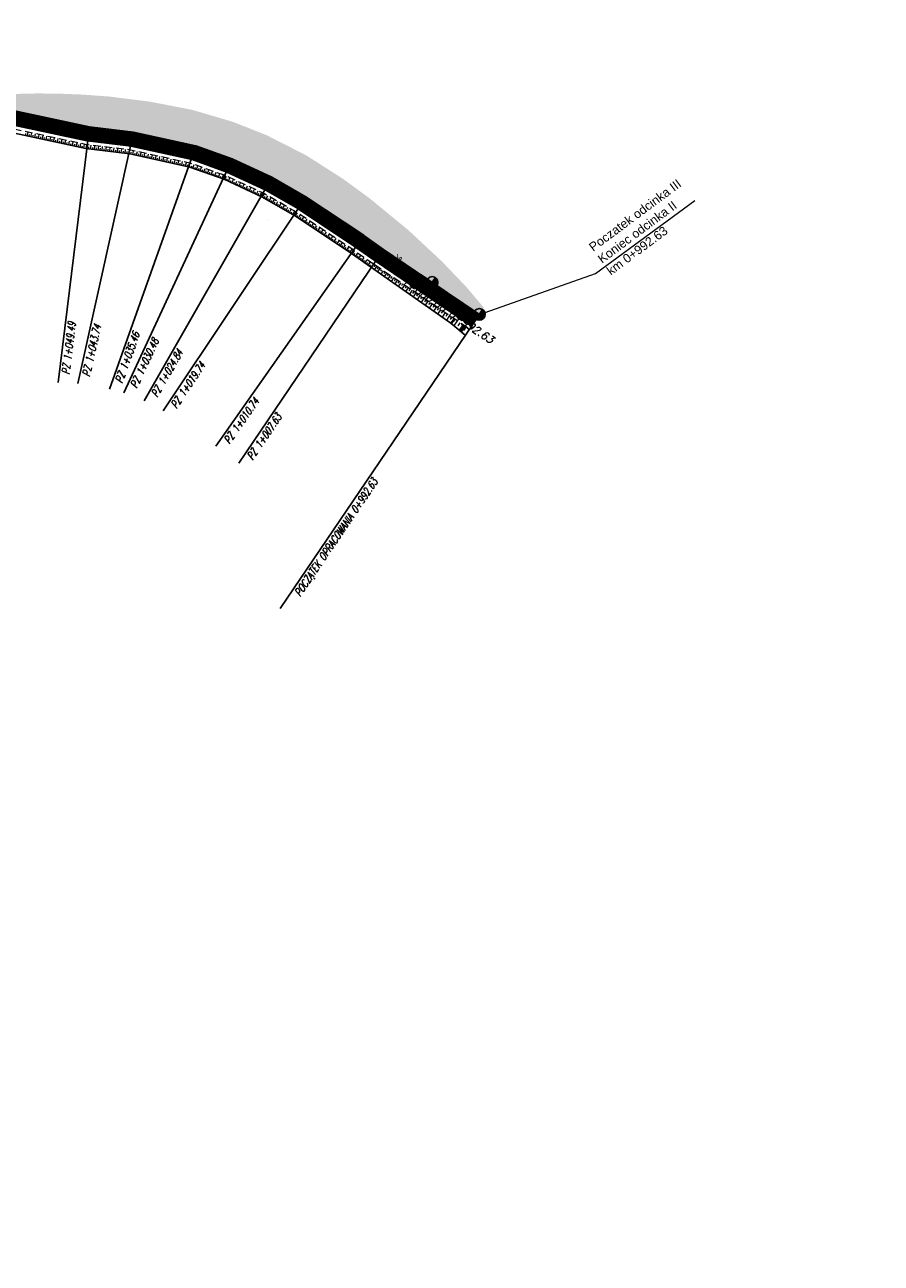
# Model space of a CAD drawing. Header units: metres. Extents: x 8431043 to 8456388, y 5766167 to 5771876.
# Tile 10 of 13: x 8433584 to 8433695, y 5770518 to 5770678. Entities that reach past the tile are written whole.
import ezdxf

# ---------------------------------------------------------------- set-up
doc = ezdxf.new("R2010")
doc.units = ezdxf.units.M
for name, pattern in [('4011', [6, 4, -2]), ('ACAD_ISO03W100', [30, 12, -18]), ('ACAD_ISO10W100', [18, 12, -3, 0, -3]), ('CIĄGŁA', [0])]:
    doc.linetypes.add(name, pattern=pattern)
for name, color, linetype, lineweight in [('_OPISY', 7, 'Continuous', 25), ('brud', 255, 'CIĄGŁA', 30), ('kreskowanie skarp', 250, 'Continuous', 15), ('linia', 7, 'CIĄGŁA', 20), ('pochylenia', 7, 'Continuous', 13), ('WYMIARY', 253, 'Continuous', 13), ('Zalacznik_3_Rowy DW837|Zalacznik_3_Rowy DW837|zdi pobocze', 250, '4011', 18), ('zdi_obrzeze chodnikowe 8x30', 6, 'Continuous', 30)]:
    doc.layers.add(name, color=color, linetype=linetype, lineweight=lineweight)
for name, color, linetype in [('C-DROGI-SYTUACJA', 7, 'Continuous'), ('C-DROGI-SYTUACJA-ETYKIETY', 1, 'Continuous'), ('DRO_Podzespół', 7, 'Continuous'), ('S-5_opis_hektometr', 20, 'Continuous'), ('S-5_opis_pkt_geometrycznych', 20, 'Continuous')]:
    doc.layers.add(name, color=color, linetype=linetype)
doc.layers.add('hatch zdi chodniki', color=7, linetype='Continuous', lineweight=0, true_color=0x8345ba)
doc.styles.add('! rom po 1.8mm', font='romans.shx', dxfattribs={"width": 0.75, "oblique": 15})
doc.styles.add('! romans poch 1.8 mm szer 1', font='romans.shx', dxfattribs={"oblique": 15, "height": 1.8})
doc.styles.add('ISOCP', font='geniso.shx')
doc.styles.add('własny_500', font='isocp.shx', dxfattribs={"width": 0.9, "height": 1.2})
doc.dimstyles.new('kopia własny 500', dxfattribs={"dimtxt": 1.2, "dimasz": 0.8, "dimexe": 0.1795, "dimexo": 0.0625, "dimgap": 0.09, "dimtad": 3, "dimdec": 1, "dimzin": 0, "dimdsep": 46, "dimtxsty": 'własny_500', "dimblk": 'ARCHTICK', "dimcen": 0.09, "dimaunit": 2, "dimadec": 4, "dimazin": 0, "dimtfac": 1, "dimtdec": 1, "dimtofl": 0, "dimtmove": 2, "dimatfit": 3, "dimldrblk": 'ARCHTICK', "dimfxl": 1, "dimtolj": 1, "dimtzin": 0, "dimarcsym": 0})

# ---------------------------------------------------------------- blocks, each defined once
blk = doc.blocks.new('_ARCHTICK')
at = {"color": 0, "linetype": 'ByBlock', "const_width": 0.15}
blk.add_lwpolyline([(-0.5, -0.5), (0.5, 0.5)], dxfattribs=at)
blk = doc.blocks.new('*D63')
at = {"layer": 'Defpoints', "color": 0, "transparency": 16777216}
for p in [(8434749.83, 5771876.32), (8434750.94, 5771875.58), (8432377.71, 5768319.94)]:
    blk.add_point(p, dxfattribs=at)
at = {"layer": 'WYMIARY', "color": 0, "lineweight": -2, "transparency": 16777216}
blk.add_line((8432378.82, 5768319.2), (8434750.94, 5771875.58), dxfattribs=at)
at = {"layer": 'WYMIARY', "color": 0, "lineweight": -2, "transparency": 16777216, "xscale": 0.75, "yscale": 0.75, "zscale": 0.75}
for p, rotation in [((8434750.94, 5771875.58), 56.29653123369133), ((8432378.82, 5768319.2), 236.2965312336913)]:
    blk.add_blockref('_ARCHTICK', p, dxfattribs=dict(at, rotation=rotation))
at = {"layer": 'WYMIARY', "color": 0, "transparency": 16777216, "insert": (8433564.29, 5770097.78), "char_height": 1.25, "attachment_point": 5, "rotation": 56.2965, "style": 'ISOCP'}
blk.add_mtext('\\A1;4274.9', dxfattribs=at)
blk = doc.blocks.new('*U65')
at = {"layer": 'C-DROGI-SYTUACJA', "color": 1, "linetype": 'ACAD_ISO10W100', "lineweight": 13, "ltscale": 0.3}
for p, q in [((8433592.62, 5770665.23), (8433577.87, 5770668.39)), ((8433598.34, 5770664.54), (8433592.62, 5770665.23)), ((8433606.41, 5770662.75), (8433598.34, 5770664.54)), ((8433611.11, 5770661.08), (8433606.41, 5770662.75)), ((8433616.22, 5770658.71), (8433611.11, 5770661.08)), ((8433620.65, 5770656.17), (8433616.22, 5770658.71)), ((8433628.14, 5770651.18), (8433620.65, 5770656.17)), ((8433630.68, 5770649.39), (8433628.14, 5770651.18)), ((8433643.11, 5770640.99), (8433630.68, 5770649.39))]:
    blk.add_line(p, q, dxfattribs=at)
at = {"layer": 'C-DROGI-SYTUACJA', "color": 253, "linetype": 'ACAD_ISO03W100', "lineweight": 13, "ltscale": 0.1}
for p, q in [((8433592.62, 5770665.23), (8433592.62, 5770665.23)), ((8433592.62, 5770665.23), (8433592.62, 5770665.23)), ((8433598.34, 5770664.54), (8433598.34, 5770664.54)), ((8433598.34, 5770664.54), (8433598.34, 5770664.54)), ((8433606.41, 5770662.75), (8433606.41, 5770662.75)), ((8433606.41, 5770662.75), (8433606.41, 5770662.75)), ((8433611.11, 5770661.08), (8433611.11, 5770661.08)), ((8433611.11, 5770661.08), (8433611.11, 5770661.08)), ((8433616.22, 5770658.71), (8433616.22, 5770658.71)), ((8433616.22, 5770658.71), (8433616.22, 5770658.71)), ((8433620.65, 5770656.17), (8433620.65, 5770656.17)), ((8433620.65, 5770656.17), (8433620.65, 5770656.17)), ((8433628.14, 5770651.18), (8433628.14, 5770651.18)), ((8433628.14, 5770651.18), (8433628.14, 5770651.18)), ((8433630.68, 5770649.39), (8433630.68, 5770649.39)), ((8433630.68, 5770649.39), (8433630.68, 5770649.39))]:
    blk.add_line(p, q, dxfattribs=at)
blk = doc.blocks.new('symbol hektometru sytuacja')
at = {"layer": 'S-5_opis_hektometr'}
blk.add_hatch(color=1, dxfattribs=at).paths.add_polyline_path([(0, 0.5, 0.414214), (-0.5, 0, 0.414214), (0, -0.5)])
at = {"layer": 'S-5_opis_hektometr', "color": 1}
blk.add_lwpolyline([(0, -0.5), (0, 0.5)], dxfattribs=at)
blk.add_circle((0, 0), 0.5, dxfattribs=at)
blk = doc.blocks.new('*U66')
at = {"layer": 'S-5_opis_hektometr', "color": 1, "linetype": 'Continuous', "lineweight": -3, "xscale": 1.5, "yscale": 1.5, "zscale": 1.5, "rotation": 145.9253188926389}
for p in [(8433637, 5770645.12), (8433643.11, 5770640.99)]:
    blk.add_blockref('symbol hektometru sytuacja', p, dxfattribs=at)
at = {"layer": 'S-5_opis_hektometr', "color": 7, "linetype": 'Continuous', "lineweight": -3, "char_height": 1, "attachment_point": 2, "rotation": 325.9253, "style": '! romans poch 1.8 mm szer 1'}
for s, insert in [('1+000.00', (8433636.23, 5770643.98)), ('0+992.63', (8433642.34, 5770639.85))]:
    blk.add_mtext(s, dxfattribs=dict(at, insert=insert))
blk = doc.blocks.new('seee')
at = {"layer": 'linia', "flags": 128}
blk.add_lwpolyline([(8433643.11, 5770640.99), (8433658.13, 5770646.29), (8433671.02, 5770655.71)], dxfattribs=at)
at = {"layer": 'S-5_opis_pkt_geometrycznych', "color": 20, "linetype": 'Continuous', "lineweight": -3}
for p, q in [((8433588.59, 5770632.16), (8433592.62, 5770665.23)), ((8433591.14, 5770632.04), (8433598.34, 5770664.54)), ((8433595.23, 5770631.32), (8433606.41, 5770662.75)), ((8433597.07, 5770630.82), (8433611.11, 5770661.08)), ((8433599.7, 5770629.81), (8433616.22, 5770658.71)), ((8433602.17, 5770628.48), (8433620.65, 5770656.17)), ((8433609.01, 5770623.93), (8433628.14, 5770651.18)), ((8433611.97, 5770621.73), (8433630.68, 5770649.39)), ((8433617.33, 5770602.88), (8433643.11, 5770640.99))]:
    blk.add_line(p, q, dxfattribs=at)
at = {"layer": 'C-DROGI-SYTUACJA', "color": 7, "linetype": 'Continuous', "lineweight": -3}
blk.add_blockref('*U65', (0, 0), dxfattribs=at)
at = {"layer": 'C-DROGI-SYTUACJA-ETYKIETY', "color": 4, "linetype": 'Continuous', "lineweight": 35}
blk.add_blockref('*U66', (0, 0), dxfattribs=at)
at = {"layer": '_OPISY', "linetype": 'Continuous', "insert": (8433660.14, 5770645.98), "char_height": 1.15, "width": 39.9476, "attachment_point": 7, "rotation": 36.686, "style": 'ISOCP'}
blk.add_mtext('{\\fArial|b0|i0|c238|p34;\\PPoczatek odcinka III\\PKoniec odcinka II\\Pkm 0+992.63}', dxfattribs=at)
at = {"layer": 'S-5_opis_pkt_geometrycznych', "color": 20, "linetype": 'Continuous', "lineweight": -3, "char_height": 1, "attachment_point": 3, "style": '! rom po 1.8mm'}
for s, insert, rotation in [('{\\C256;PZ 1+049.49}', (8433589.87, 5770640.07), 83.047), ('{\\C256;PZ 1+043.74}', (8433593.17, 5770639.76), 77.516), ('{\\C256;PZ 1+035.46}', (8433598.22, 5770638.8), 70.415), ('{\\C256;PZ 1+030.48}', (8433600.74, 5770637.98), 65.105), ('{\\C256;PZ 1+024.84}', (8433603.93, 5770636.58), 60.2413), ('{\\C256;PZ 1+019.74}', (8433606.86, 5770634.94), 56.2923), ('{\\C256;PZ 1+010.74}', (8433613.85, 5770630.28), 54.9327), ('{\\C256;PZ 1+007.63}', (8433616.76, 5770628.25), 55.9253), ('{\\C256;POCZĄTEK OPRACOWANIA 0+992.63}', (8433629.18, 5770619.85), 55.9253)]:
    blk.add_mtext(s, dxfattribs=dict(at, insert=insert, rotation=rotation))

msp = doc.modelspace()

# ---------------------------------------------------------------- hatches: boundary and pattern name
at = {"layer": 'hatch zdi chodniki', "lineweight": 13, "transparency": 33554687}
h = msp.add_hatch(dxfattribs=at)
h.set_pattern_fill('DOTS', color=3, scale=0.13, style=0)
h.paths.add_polyline_path([(8434399.78, 5770199.5), (8434397.54, 5770199.45), (8434404.65, 5770196.08), (8434410.2, 5770192.8), (8434410.68, 5770193.67), (8434405.12, 5770196.96)])
h.paths.add_polyline_path([(8434361, 5770214.91), (8434358.79, 5770214.58), (8434372.97, 5770209.94), (8434379.65, 5770207.38), (8434392.53, 5770201.83), (8434391.1, 5770203.54), (8434380.03, 5770208.31), (8434373.3, 5770210.88)])
h.paths.add_polyline_path([(8434291.48, 5770237.59), (8434289.27, 5770237.22), (8434294.22, 5770235.71), (8434304.06, 5770232.5), (8434352.97, 5770216.48), (8434351.39, 5770218.06), (8434304.37, 5770233.45), (8434294.52, 5770236.66)])
h.paths.add_polyline_path([(8434266.02, 5770244.73), (8434265.64, 5770244.68), (8434266.01, 5770244.55)])
h.paths.add_polyline_path([(8434267.85, 5770245.01), (8434266.02, 5770244.73), (8434266.01, 5770244.55), (8434270.42, 5770243.13), (8434280.9, 5770239.78), (8434284.09, 5770238.8), (8434282.47, 5770240.34), (8434281.2, 5770240.73), (8434270.73, 5770244.08)])
h.paths.add_polyline_path([(8434149.08, 5770283.34), (8434146.91, 5770283.09), (8434157.39, 5770279.14), (8434183.65, 5770271.15), (8434226.18, 5770257.47), (8434259.24, 5770246.75), (8434257.64, 5770248.32), (8434226.48, 5770258.42), (8434183.95, 5770272.11), (8434157.71, 5770280.09)])
h.paths.add_polyline_path([(8434094.66, 5770300.27), (8434093.12, 5770301.89), (8434084.6, 5770304.97), (8434081.22, 5770305.98), (8434077.41, 5770307.55), (8434076.94, 5770306.66), (8434080.89, 5770305.04), (8434084.29, 5770304.02)])
h.paths.add_polyline_path([(8434101.58, 5770298.83), (8434099.36, 5770298.57), (8434102.58, 5770297.4), (8434143.62, 5770284.32), (8434142.03, 5770285.88), (8434102.9, 5770298.35)])
h.paths.add_polyline_path([(8434011.44, 5770340.53), (8434009.25, 5770340.65), (8434010.91, 5770339.68), (8434013.39, 5770338.37), (8434047.86, 5770319.65), (8434066.48, 5770310.95), (8434076.94, 5770306.66), (8434077.41, 5770307.55), (8434066.88, 5770311.87), (8434048.31, 5770320.54), (8434013.86, 5770339.25)])
h.paths.add_polyline_path([(8433944.32, 5770376.59), (8433943.2, 5770376.62), (8433960.09, 5770367.69), (8433982.78, 5770355.08), (8434001.01, 5770345.46), (8434003.2, 5770344.18), (8434001.72, 5770345.65), (8433983.02, 5770355.52), (8433960.33, 5770368.13)])
h.paths.add_polyline_path([(8433914.68, 5770392.39), (8433913.21, 5770393.85), (8433905.53, 5770398.42), (8433905.33, 5770397.96)])
h.paths.add_polyline_path([(8433921.02, 5770389.2), (8433919.05, 5770389.79), (8433925.15, 5770386.16), (8433938.99, 5770378.84), (8433938.34, 5770379.75), (8433925.39, 5770386.6)])
h.paths.add_polyline_path([(8433893.01, 5770405.51), (8433891.89, 5770405.57), (8433905.23, 5770398.02), (8433905.33, 5770397.96), (8433905.53, 5770398.42), (8433905.48, 5770398.45)])
h.paths.add_polyline_path([(8433748.79, 5770512.12), (8433746.76, 5770513.05), (8433749.96, 5770509.07), (8433750.8, 5770508.22), (8433762.89, 5770493.32), (8433772.31, 5770482.02), (8433776.22, 5770478.9), (8433763.66, 5770493.96), (8433751.55, 5770508.89), (8433750.71, 5770509.74)])
h.paths.add_polyline_path([(8433727.51, 5770538.5), (8433725.47, 5770539.43), (8433743.03, 5770517.67), (8433742.56, 5770519.85)])
h.paths.add_polyline_path([(8433804.67, 5770453.72), (8433807.36, 5770451.33), (8433816.9, 5770444.97), (8433867.59, 5770417.65), (8433884.72, 5770409.27), (8433884.04, 5770410.16), (8433867.82, 5770418.09), (8433817.16, 5770445.4)])
h.paths.add_polyline_path([(8433643.11, 5770640.98), (8433643.7, 5770641.84), (8433641.4, 5770644.56), (8433638.24, 5770647.86), (8433633.92, 5770651.89), (8433628.93, 5770655.99), (8433625.45, 5770658.54), (8433620.64, 5770661.61), (8433615.52, 5770664.21), (8433611.16, 5770665.93), (8433605.98, 5770667.46), (8433600.42, 5770668.54), (8433595.22, 5770669.19), (8433591.69, 5770669.45), (8433588.3, 5770669.58), (8433585.73, 5770669.59), (8433584.66, 5770669.57), (8433578.02, 5770669.4), (8433570.07, 5770668.93), (8433535.02, 5770665.16), (8433485.31, 5770659.82), (8433471.71, 5770658.26), (8433462.94, 5770656.9), (8433452.67, 5770654.68), (8433445.44, 5770652.68), (8433437.08, 5770649.89), (8433430.89, 5770647.48), (8433422.58, 5770643.75), (8433415.28, 5770639.99), (8433407.52, 5770635.43), (8433399.86, 5770630.32), (8433394.21, 5770626.11), (8433389.06, 5770621.91), (8433384.92, 5770618.26), (8433379.84, 5770613.41), (8433375.1, 5770608.47), (8433369.83, 5770602.43), (8433366.47, 5770598.28), (8433360.39, 5770590.39), (8433330.15, 5770550.58), (8433325.4, 5770544.43), (8433322.62, 5770541.08), (8433319.22, 5770537.42), (8433315.34, 5770533.91), (8433311.49, 5770531.11), (8433308.5, 5770529.35), (8433305.18, 5770527.75), (8433300.92, 5770526.19), (8433296.07, 5770525.01), (8433292.33, 5770524.5), (8433289.92, 5770524.35), (8433287.56, 5770524.33), (8433283.49, 5770524.61), (8433278.75, 5770525.44), (8433274.38, 5770526.72), (8433271.03, 5770528.06), (8433267.26, 5770529.98), (8433263.73, 5770532.25), (8433259.5, 5770535.71), (8433256.42, 5770538.88), (8433255.37, 5770540.22), (8433254.83, 5770539.29), (8433255.67, 5770538.22), (8433258.82, 5770534.97), (8433263.14, 5770531.44), (8433266.76, 5770529.11), (8433270.62, 5770527.15), (8433274.05, 5770525.77), (8433278.52, 5770524.46), (8433283.37, 5770523.62), (8433287.53, 5770523.33), (8433289.96, 5770523.35), (8433292.43, 5770523.5), (8433296.26, 5770524.03), (8433301.21, 5770525.23), (8433305.57, 5770526.83), (8433308.97, 5770528.47), (8433312.04, 5770530.27), (8433315.97, 5770533.13), (8433319.92, 5770536.71), (8433323.37, 5770540.42), (8433326.18, 5770543.8), (8433330.94, 5770549.97), (8433361.18, 5770589.78), (8433367.25, 5770597.66), (8433370.6, 5770601.79), (8433375.84, 5770607.79), (8433380.55, 5770612.7), (8433385.6, 5770617.52), (8433389.71, 5770621.15), (8433394.83, 5770625.32), (8433400.44, 5770629.5), (8433408.05, 5770634.58), (8433415.76, 5770639.11), (8433423.01, 5770642.85), (8433431.28, 5770646.56), (8433437.42, 5770648.95), (8433445.73, 5770651.72), (8433452.91, 5770653.71), (8433463.12, 5770655.92), (8433471.84, 5770657.27), (8433485.42, 5770658.83), (8433535.13, 5770664.17), (8433570.15, 5770667.93), (8433577.87, 5770668.39), (8433592.62, 5770665.23), (8433598.34, 5770664.54), (8433606.41, 5770662.75), (8433611.11, 5770661.08), (8433616.22, 5770658.71), (8433620.65, 5770656.17), (8433628.14, 5770651.18), (8433630.68, 5770649.39), (8433643.11, 5770640.99)])
at = {"layer": 'hatch zdi chodniki', "lineweight": 5}
h = msp.add_hatch(dxfattribs=at)
h.set_pattern_fill('ANSI31', color=256, scale=0.05, angle=45, style=0)
h.paths.add_polyline_path([(8433642.06, 5770639.44), (8433643.11, 5770640.99), (8433630.68, 5770649.39), (8433628.14, 5770651.18), (8433620.65, 5770656.17), (8433616.22, 5770658.71), (8433611.11, 5770661.08), (8433606.41, 5770662.75), (8433598.34, 5770664.54), (8433592.62, 5770665.23), (8433577.87, 5770668.39), (8433570.15, 5770667.93), (8433535.13, 5770664.17), (8433525.4, 5770663.12), (8433525.63, 5770661.34), (8433535.32, 5770662.38), (8433570.3, 5770666.14), (8433577.74, 5770666.58), (8433592.32, 5770663.46), (8433598.03, 5770662.76), (8433605.91, 5770661.02), (8433610.43, 5770659.41), (8433615.39, 5770657.1), (8433619.7, 5770654.64), (8433627.12, 5770649.69), (8433629.67, 5770647.9), (8433641.89, 5770639.64)])

# ---------------------------------------------------------------- linework, layer by layer
at = {"layer": 'DRO_Podzespół'}
msp.add_lwpolyline([(8433641.27, 5770638.28), (8433639.43, 5770639.83), (8433626.56, 5770648.87), (8433619.17, 5770653.79), (8433614.93, 5770656.22), (8433610.05, 5770658.48), (8433605.64, 5770660.05), (8433597.86, 5770661.77), (8433592.16, 5770662.47), (8433577.66, 5770665.57), (8433570.39, 5770665.14), (8433535.43, 5770661.38), (8433513.18, 5770658.99)], dxfattribs=at)
at = {"layer": 'kreskowanie skarp'}
for p, q in [((8433584.33, 5770664.15), (8433584.38, 5770664.39)), ((8433584.57, 5770664.09), (8433584.68, 5770664.58)), ((8433584.82, 5770664.04), (8433584.87, 5770664.28)), ((8433585.06, 5770663.99), (8433585.16, 5770664.48)), ((8433585.3, 5770663.94), (8433585.36, 5770664.18)), ((8433585.55, 5770663.88), (8433585.65, 5770664.37)), ((8433585.79, 5770663.83), (8433585.85, 5770664.08)), ((8433586.04, 5770663.78), (8433586.14, 5770664.27)), ((8433586.53, 5770663.67), (8433586.63, 5770664.16)), ((8433586.28, 5770663.73), (8433586.33, 5770663.97)), ((8433586.77, 5770663.62), (8433586.82, 5770663.87)), ((8433587.02, 5770663.57), (8433587.12, 5770664.06)), ((8433587.26, 5770663.52), (8433587.31, 5770663.76)), ((8433587.5, 5770663.46), (8433587.61, 5770663.95)), ((8433587.75, 5770663.41), (8433587.8, 5770663.66)), ((8433587.99, 5770663.36), (8433588.1, 5770663.85)), ((8433588.24, 5770663.31), (8433588.29, 5770663.55)), ((8433588.48, 5770663.26), (8433588.59, 5770663.74)), ((8433588.73, 5770663.2), (8433588.78, 5770663.45)), ((8433588.97, 5770663.15), (8433589.08, 5770663.64)), ((8433589.22, 5770663.1), (8433589.27, 5770663.34)), ((8433589.46, 5770663.05), (8433589.57, 5770663.54)), ((8433589.71, 5770662.99), (8433589.76, 5770663.24)), ((8433589.95, 5770662.94), (8433590.05, 5770663.43)), ((8433590.19, 5770662.89), (8433590.25, 5770663.13)), ((8433590.44, 5770662.84), (8433590.54, 5770663.33)), ((8433590.68, 5770662.78), (8433590.74, 5770663.03)), ((8433590.93, 5770662.73), (8433591.03, 5770663.22)), ((8433591.17, 5770662.68), (8433591.22, 5770662.92)), ((8433591.42, 5770662.63), (8433591.52, 5770663.12)), ((8433591.66, 5770662.58), (8433591.71, 5770662.82)), ((8433591.91, 5770662.52), (8433592.01, 5770663.01)), ((8433592.25, 5770662.96), (8433592.15, 5770662.47)), ((8433592.28, 5770662.45), (8433592.34, 5770662.95)), ((8433592.53, 5770662.42), (8433592.56, 5770662.67)), ((8433592.78, 5770662.39), (8433592.84, 5770662.89)), ((8433593.03, 5770662.36), (8433593.06, 5770662.61)), ((8433593.28, 5770662.33), (8433593.34, 5770662.83)), ((8433593.52, 5770662.3), (8433593.56, 5770662.55)), ((8433593.77, 5770662.27), (8433593.83, 5770662.77)), ((8433594.02, 5770662.24), (8433594.05, 5770662.49)), ((8433594.27, 5770662.21), (8433594.33, 5770662.71)), ((8433594.77, 5770662.15), (8433594.83, 5770662.65)), ((8433595.26, 5770662.09), (8433595.32, 5770662.59)), ((8433595.76, 5770662.03), (8433595.82, 5770662.53)), ((8433594.52, 5770662.18), (8433594.55, 5770662.43)), ((8433595.01, 5770662.12), (8433595.04, 5770662.37)), ((8433595.51, 5770662.06), (8433595.54, 5770662.31)), ((8433596.01, 5770662), (8433596.04, 5770662.25)), ((8433596.25, 5770661.97), (8433596.32, 5770662.47)), ((8433596.5, 5770661.94), (8433596.53, 5770662.19)), ((8433596.75, 5770661.91), (8433596.81, 5770662.41)), ((8433597, 5770661.88), (8433597.03, 5770662.13)), ((8433597.25, 5770661.85), (8433597.31, 5770662.34)), ((8433597.5, 5770661.82), (8433597.53, 5770662.07)), ((8433597.74, 5770661.79), (8433597.8, 5770662.28)), ((8433597.99, 5770661.75), (8433598.04, 5770661.99)), ((8433598.23, 5770661.69), (8433598.34, 5770662.18)), ((8433598.48, 5770661.64), (8433598.53, 5770661.88)), ((8433598.72, 5770661.58), (8433598.83, 5770662.07)), ((8433598.97, 5770661.53), (8433599.02, 5770661.77)), ((8433599.21, 5770661.48), (8433599.32, 5770661.96)), ((8433599.45, 5770661.42), (8433599.51, 5770661.67)), ((8433599.7, 5770661.37), (8433599.81, 5770661.86)), ((8433599.94, 5770661.31), (8433600, 5770661.56)), ((8433600.19, 5770661.26), (8433600.29, 5770661.75)), ((8433600.43, 5770661.2), (8433600.48, 5770661.45)), ((8433600.67, 5770661.15), (8433600.78, 5770661.64)), ((8433600.92, 5770661.1), (8433600.97, 5770661.34)), ((8433601.16, 5770661.04), (8433601.27, 5770661.53)), ((8433601.41, 5770660.99), (8433601.46, 5770661.23)), ((8433601.65, 5770660.93), (8433601.76, 5770661.42)), ((8433601.9, 5770660.88), (8433601.95, 5770661.12)), ((8433602.14, 5770660.83), (8433602.25, 5770661.31)), ((8433602.38, 5770660.77), (8433602.44, 5770661.02)), ((8433602.63, 5770660.72), (8433602.74, 5770661.21)), ((8433602.87, 5770660.66), (8433602.93, 5770660.91)), ((8433603.12, 5770660.61), (8433603.22, 5770661.1)), ((8433603.6, 5770660.5), (8433603.71, 5770660.99)), ((8433604.09, 5770660.39), (8433604.2, 5770660.88)), ((8433603.36, 5770660.56), (8433603.41, 5770660.8)), ((8433603.85, 5770660.45), (8433603.9, 5770660.69)), ((8433604.34, 5770660.34), (8433604.39, 5770660.58)), ((8433604.58, 5770660.29), (8433604.69, 5770660.77)), ((8433604.82, 5770660.23), (8433604.88, 5770660.48)), ((8433605.07, 5770660.18), (8433605.18, 5770660.67)), ((8433605.31, 5770660.12), (8433605.37, 5770660.37)), ((8433605.56, 5770660.07), (8433605.66, 5770660.56)), ((8433605.79, 5770660), (8433605.88, 5770660.23)), ((8433606.03, 5770659.91), (8433606.2, 5770660.38)), ((8433606.27, 5770659.83), (8433606.35, 5770660.06)), ((8433606.5, 5770659.74), (8433606.67, 5770660.22)), ((8433606.74, 5770659.66), (8433606.82, 5770659.9)), ((8433606.97, 5770659.58), (8433607.14, 5770660.05)), ((8433607.21, 5770659.49), (8433607.29, 5770659.73)), ((8433607.44, 5770659.41), (8433607.61, 5770659.88)), ((8433607.68, 5770659.33), (8433607.76, 5770659.56)), ((8433607.91, 5770659.24), (8433608.08, 5770659.71)), ((8433608.15, 5770659.16), (8433608.23, 5770659.39)), ((8433608.39, 5770659.07), (8433608.55, 5770659.55)), ((8433608.86, 5770658.91), (8433609.02, 5770659.38)), ((8433608.62, 5770658.99), (8433608.71, 5770659.23)), ((8433609.09, 5770658.82), (8433609.18, 5770659.06)), ((8433609.33, 5770658.74), (8433609.5, 5770659.21)), ((8433609.56, 5770658.66), (8433609.65, 5770658.89)), ((8433609.8, 5770658.57), (8433609.97, 5770659.04)), ((8433610.2, 5770658.96), (8433610.04, 5770658.49)), ((8433610.16, 5770658.43), (8433610.37, 5770658.89)), ((8433610.39, 5770658.33), (8433610.49, 5770658.55)), ((8433610.61, 5770658.22), (8433610.82, 5770658.67)), ((8433610.84, 5770658.12), (8433610.94, 5770658.34)), ((8433611.07, 5770658.01), (8433611.28, 5770658.46)), ((8433611.29, 5770657.91), (8433611.4, 5770658.13)), ((8433611.52, 5770657.8), (8433611.73, 5770658.25)), ((8433611.75, 5770657.69), (8433611.85, 5770657.92)), ((8433611.97, 5770657.59), (8433612.18, 5770658.04)), ((8433612.2, 5770657.48), (8433612.31, 5770657.71)), ((8433612.43, 5770657.38), (8433612.64, 5770657.83)), ((8433612.65, 5770657.27), (8433612.76, 5770657.5)), ((8433612.88, 5770657.17), (8433613.09, 5770657.62)), ((8433613.11, 5770657.06), (8433613.21, 5770657.29)), ((8433613.33, 5770656.96), (8433613.54, 5770657.41)), ((8433613.56, 5770656.85), (8433613.67, 5770657.08)), ((8433613.79, 5770656.75), (8433614, 5770657.2)), ((8433614.01, 5770656.64), (8433614.12, 5770656.87)), ((8433614.24, 5770656.54), (8433614.45, 5770656.99)), ((8433614.47, 5770656.43), (8433614.57, 5770656.66)), ((8433614.69, 5770656.33), (8433614.9, 5770656.78)), ((8433615.13, 5770656.68), (8433614.92, 5770656.22)), ((8433615.04, 5770656.15), (8433615.29, 5770656.59)), ((8433615.26, 5770656.03), (8433615.38, 5770656.25)), ((8433615.47, 5770655.91), (8433615.72, 5770656.34)), ((8433615.91, 5770655.66), (8433616.16, 5770656.09)), ((8433615.69, 5770655.78), (8433615.81, 5770656)), ((8433616.12, 5770655.53), (8433616.25, 5770655.75)), ((8433616.34, 5770655.41), (8433616.59, 5770655.84)), ((8433616.56, 5770655.29), (8433616.68, 5770655.5)), ((8433616.78, 5770655.16), (8433617.02, 5770655.6)), ((8433616.99, 5770655.04), (8433617.12, 5770655.26)), ((8433617.21, 5770654.91), (8433617.46, 5770655.35)), ((8433617.43, 5770654.79), (8433617.55, 5770655.01)), ((8433617.64, 5770654.67), (8433617.89, 5770655.1)), ((8433617.86, 5770654.54), (8433617.99, 5770654.76)), ((8433618.08, 5770654.42), (8433618.33, 5770654.85)), ((8433618.3, 5770654.29), (8433618.42, 5770654.51)), ((8433618.51, 5770654.17), (8433618.76, 5770654.6)), ((8433615.67, 5770653.08), (8433615.67, 5770653.08)), ((8433618.73, 5770654.05), (8433618.85, 5770654.26)), ((8433618.95, 5770653.92), (8433619.19, 5770654.36)), ((8433619.41, 5770654.23), (8433619.16, 5770653.8)), ((8433619.28, 5770653.72), (8433619.55, 5770654.14)), ((8433619.48, 5770653.58), (8433619.62, 5770653.79)), ((8433619.69, 5770653.45), (8433619.97, 5770653.86)), ((8433619.9, 5770653.31), (8433620.04, 5770653.51)), ((8433620.11, 5770653.17), (8433620.39, 5770653.58)), ((8433620.32, 5770653.03), (8433620.46, 5770653.24)), ((8433620.52, 5770652.89), (8433620.8, 5770653.31)), ((8433620.73, 5770652.75), (8433620.87, 5770652.96)), ((8433620.94, 5770652.61), (8433621.22, 5770653.03)), ((8433621.15, 5770652.47), (8433621.29, 5770652.68)), ((8433621.36, 5770652.34), (8433621.63, 5770652.75)), ((8433621.56, 5770652.2), (8433621.7, 5770652.4)), ((8433621.77, 5770652.06), (8433622.05, 5770652.47)), ((8433621.98, 5770651.92), (8433622.12, 5770652.13)), ((8433622.19, 5770651.78), (8433622.47, 5770652.2)), ((8433622.4, 5770651.64), (8433622.53, 5770651.85)), ((8433622.6, 5770651.5), (8433622.88, 5770651.92)), ((8433622.81, 5770651.36), (8433622.95, 5770651.57)), ((8433623.02, 5770651.23), (8433623.3, 5770651.64)), ((8433623.23, 5770651.09), (8433623.37, 5770651.29)), ((8433623.44, 5770650.95), (8433623.71, 5770651.36)), ((8433623.64, 5770650.81), (8433623.78, 5770651.02)), ((8433623.85, 5770650.67), (8433624.13, 5770651.09)), ((8433624.06, 5770650.53), (8433624.2, 5770650.74)), ((8433624.27, 5770650.39), (8433624.55, 5770650.81)), ((8433624.48, 5770650.25), (8433624.61, 5770650.46)), ((8433624.68, 5770650.12), (8433624.96, 5770650.53)), ((8433624.89, 5770649.98), (8433625.03, 5770650.18)), ((8433625.1, 5770649.84), (8433625.38, 5770650.25)), ((8433625.31, 5770649.7), (8433625.45, 5770649.91)), ((8433625.52, 5770649.56), (8433625.79, 5770649.98)), ((8433625.93, 5770649.28), (8433626.21, 5770649.7)), ((8433625.72, 5770649.42), (8433625.86, 5770649.63)), ((8433626.14, 5770649.14), (8433626.28, 5770649.35)), ((8433626.35, 5770649.01), (8433626.63, 5770649.42)), ((8433626.83, 5770649.28), (8433626.56, 5770648.87)), ((8433626.67, 5770648.79), (8433626.95, 5770649.2)), ((8433626.87, 5770648.65), (8433627.01, 5770648.85)), ((8433627.08, 5770648.5), (8433627.36, 5770648.91)), ((8433627.28, 5770648.36), (8433627.42, 5770648.56)), ((8433627.48, 5770648.21), (8433627.77, 5770648.62)), ((8433627.69, 5770648.07), (8433627.83, 5770648.28)), ((8433627.89, 5770647.93), (8433628.18, 5770648.34)), ((8433628.3, 5770647.64), (8433628.59, 5770648.05)), ((8433629.39, 5770647.49), (8433628.02, 5770645.45)), ((8433628.1, 5770647.78), (8433628.24, 5770647.99)), ((8433628.51, 5770647.5), (8433628.65, 5770647.7)), ((8433628.71, 5770647.35), (8433629, 5770647.76)), ((8433628.92, 5770647.21), (8433629.06, 5770647.41)), ((8433629.39, 5770647.49), (8433629.11, 5770647.07)), ((8433629.12, 5770647.07), (8433629.41, 5770647.48)), ((8433629.6, 5770647.35), (8433629.46, 5770647.14)), ((8433629.81, 5770647.2), (8433629.53, 5770646.78)), ((8433630.02, 5770647.06), (8433629.88, 5770646.85)), ((8433630.23, 5770646.92), (8433629.94, 5770646.49)), ((8433630.45, 5770646.77), (8433630.3, 5770646.56)), ((8433630.66, 5770646.63), (8433630.37, 5770646.19)), ((8433630.88, 5770646.48), (8433630.73, 5770646.26)), ((8433627.83, 5770645.49), (8433627.85, 5770645.51)), ((8433631.1, 5770646.33), (8433630.8, 5770645.89)), ((8433631.32, 5770646.18), (8433631.17, 5770645.96)), ((8433631.55, 5770646.03), (8433631.24, 5770645.58)), ((8433631.77, 5770645.88), (8433631.62, 5770645.65)), ((8433632, 5770645.72), (8433631.69, 5770645.26)), ((8433632.23, 5770645.57), (8433632.07, 5770645.34)), ((8433632.46, 5770645.41), (8433632.15, 5770644.94)), ((8433632.7, 5770645.25), (8433632.54, 5770645.02)), ((8433632.93, 5770645.09), (8433632.61, 5770644.62)), ((8433633.17, 5770644.93), (8433633.01, 5770644.69)), ((8433633.41, 5770644.77), (8433633.08, 5770644.29)), ((8433633.65, 5770644.61), (8433633.49, 5770644.36)), ((8433633.89, 5770644.44), (8433633.56, 5770643.95)), ((8433634.14, 5770644.28), (8433633.97, 5770644.03)), ((8433634.39, 5770644.11), (8433634.05, 5770643.61)), ((8433634.64, 5770643.94), (8433634.47, 5770643.69)), ((8433634.89, 5770643.77), (8433634.55, 5770643.26)), ((8433635.15, 5770643.6), (8433634.97, 5770643.34)), ((8433635.4, 5770643.42), (8433635.05, 5770642.9)), ((8433635.66, 5770643.25), (8433635.48, 5770642.99)), ((8433635.92, 5770643.07), (8433635.57, 5770642.54)), ((8433636.19, 5770642.89), (8433636.01, 5770642.63)), ((8433636.45, 5770642.71), (8433636.09, 5770642.18)), ((8433636.72, 5770642.53), (8433636.54, 5770642.26)), ((8433636.99, 5770642.35), (8433636.62, 5770641.8)), ((8433637.26, 5770642.16), (8433637.08, 5770641.89)), ((8433637.54, 5770641.98), (8433637.16, 5770641.42)), ((8433637.81, 5770641.79), (8433637.63, 5770641.51)), ((8433638.09, 5770641.6), (8433637.71, 5770641.04)), ((8433638.38, 5770641.41), (8433638.18, 5770641.13)), ((8433638.66, 5770641.22), (8433638.27, 5770640.64)), ((8433638.95, 5770641.02), (8433638.75, 5770640.73)), ((8433639.24, 5770640.83), (8433638.84, 5770640.24)), ((8433639.53, 5770640.63), (8433639.33, 5770640.34)), ((8433639.43, 5770639.83), (8433639.84, 5770640.42)), ((8433639.46, 5770639.8), (8433639.86, 5770640.4)), ((8433639.48, 5770639.77), (8433639.89, 5770640.37)), ((8433639.94, 5770640.35), (8433639.73, 5770640.04)), ((8433640.25, 5770640.14), (8433639.78, 5770639.45)), ((8433639.42, 5770639.84), (8433639.42, 5770639.84)), ((8433639.44, 5770639.81), (8433639.45, 5770639.82)), ((8433639.47, 5770639.79), (8433639.48, 5770639.8)), ((8433639.5, 5770639.75), (8433639.51, 5770639.77)), ((8433640.59, 5770639.91), (8433640.33, 5770639.52)), ((8433640.98, 5770639.65), (8433640.5, 5770638.93)), ((8433640.65, 5770638.8), (8433641.14, 5770639.52)), ((8433641.28, 5770639.45), (8433640.77, 5770638.7)), ((8433641.4, 5770639.37), (8433641.07, 5770638.88))]:
    msp.add_line(p, q, dxfattribs=at)
at = {"layer": 'pochylenia', "extrusion": (0, 0, -1)}
msp.add_solid([(-8433632.11, 5770646.24), (-8433633.13, 5770647.69), (-8433631.82, 5770646.43)], dxfattribs=at)
at = {"layer": 'Zalacznik_3_Rowy DW837|Zalacznik_3_Rowy DW837|zdi pobocze', "ltscale": 0.25, "flags": 128}
for points in [[(8433629.39, 5770647.49), (8433626.84, 5770649.28), (8433619.44, 5770654.22), (8433615.16, 5770656.66), (8433610.24, 5770658.95), (8433605.78, 5770660.53), (8433597.95, 5770662.27), (8433592.24, 5770662.96), (8433577.7, 5770666.08), (8433570.34, 5770665.64), (8433535.37, 5770661.88), (8433513.13, 5770659.49)], [(8433641.56, 5770639.26), (8433629.39, 5770647.49)], [(8433641.77, 5770639.01), (8433641.56, 5770639.26)]]:
    msp.add_lwpolyline(points, dxfattribs=at)
at = {"layer": 'zdi_obrzeze chodnikowe 8x30', "flags": 128}
for points in [[(8433643.11, 5770640.99), (8433630.68, 5770649.39), (8433628.14, 5770651.18), (8433620.65, 5770656.17), (8433616.22, 5770658.71), (8433611.11, 5770661.08), (8433606.41, 5770662.75), (8433598.34, 5770664.54), (8433592.62, 5770665.23), (8433577.87, 5770668.39), (8433570.15, 5770667.93), (8433535.13, 5770664.17), (8433485.42, 5770658.83), (8433471.84, 5770657.27)], [(8433629.67, 5770647.9), (8433627.12, 5770649.69), (8433619.7, 5770654.64), (8433615.39, 5770657.1), (8433610.43, 5770659.41), (8433605.91, 5770661.02), (8433598.03, 5770662.76), (8433592.32, 5770663.46), (8433577.74, 5770666.58), (8433570.3, 5770666.14), (8433535.32, 5770662.38), (8433485.62, 5770657.04), (8433472.08, 5770655.48)], [(8433642.06, 5770639.44), (8433641.89, 5770639.64), (8433629.67, 5770647.9)]]:
    msp.add_lwpolyline(points, dxfattribs=at)

# ---------------------------------------------------------------- block references
at = {"layer": 'brud', "color": 4, "lineweight": 35}
msp.add_blockref('seee', (0, 0), dxfattribs=at)

# ---------------------------------------------------------------- texts
at = {"layer": 'pochylenia', "lineweight": 13, "style": 'ISOCP'}
msp.add_text('2,0%%%', height=0.9, rotation=49.4898, dxfattribs=at).set_placement((8433631.72, 5770646.56))

# ---------------------------------------------------------------- dimensions: what is measured, and where the dimension line sits
at = {"layer": 'WYMIARY', "color": 5}
dim = msp.add_aligned_dim(p1=(8432377.71, 5768319.94), p2=(8434749.83, 5771876.32), distance=-1.34, dimstyle='kopia własny 500', override={"dimtxt": 1.25, "dimasz": 0.75, "dimtxsty": 'ISOCP', "dimse1": 1, "dimse2": 1, "dimtmove": 1}, dxfattribs=at)
dim.commit()
dim.dimension.update_dxf_attribs({"geometry": '*D63', "text_midpoint": (8433564.29, 5770097.78)})

doc.saveas('drawing.dxf')
